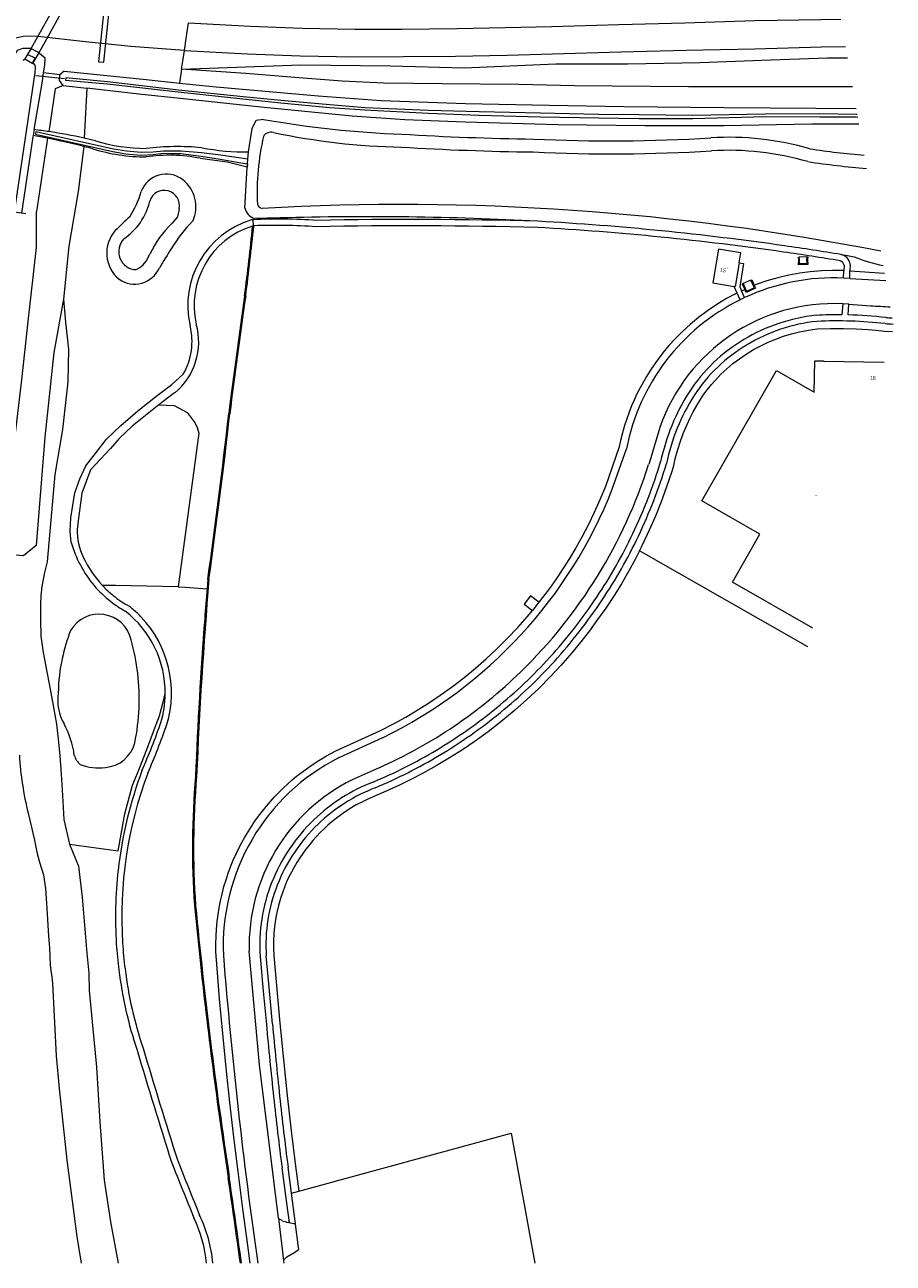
# Model space of a CAD drawing. Header units: metres. Extents: x 120324 to 133000, y 395500 to 402438.
# Tile 3 of 95: x 124921 to 125155, y 395500 to 395834. Entities that reach past the tile are written whole.
import ezdxf

# ---------------------------------------------------------------- set-up
doc = ezdxf.new("R2010")
doc.units = ezdxf.units.M
doc.linetypes.add('DGN2', pattern=[101.410184, 50.705092, -50.705092])
doc.layers.add('gg-anno-huisnummerreeks BGT', color=7, linetype='Continuous', lineweight=13)
for name, color, linetype, lineweight, true_color in [('gg-knt-BGT kruinlijn', 7, 'Continuous', 0, 0x787878), ('gg-kwrk-duiker nz buis', 7, 'DGN2', 0, 0x969696), ('gg-kwrk-faunavoorziening', 7, 'Continuous', 0, 0x007896), ('gg-kwrk-lijn stuw', 7, 'Continuous', 0, 0x477c96), ('gx-grn-maaiveld', 7, 'Continuous', 0, 0xb88d57), ('kenmerkpunt-x pandkandidaat', 7, 'Continuous', 0, 0xb88d57)]:
    doc.layers.add(name, color=color, linetype=linetype, lineweight=lineweight, true_color=true_color)
doc.styles.add('StyleArial', font='arial.ttf')
doc.styles.add('Styledgn001', font='dgn001.shx')

msp = doc.modelspace()

# ---------------------------------------------------------------- linework, layer by layer
at = {"layer": 'gg-knt-BGT kruinlijn'}
for p, q in [((125119.48, 395824.69), (125137.21, 395825.37)), ((125137.21, 395825.37), (125142.63, 395825.4)), ((124962.85, 395822.35), (124995.03, 395823.47)), ((124995.03, 395823.47), (125019.21, 395823.17)), ((125019.21, 395823.17), (125039.13, 395822.66)), ((125039.13, 395822.66), (125063.91, 395823.7)), ((125063.91, 395823.7), (125083.33, 395823.72)), ((125083.33, 395823.72), (125102.79, 395824.06)), ((125102.79, 395824.06), (125119.48, 395824.69))]:
    msp.add_line(p, q, dxfattribs=at)
at = {"layer": 'gg-kwrk-duiker nz buis'}
for p, q in [((124928.05, 395838.45), (124923.82, 395830.88)), ((124926.44, 395830.52), (124930.69, 395838.1)), ((124923.82, 395830.88), (124922.1, 395827.81)), ((124923.91, 395826), (124926.44, 395830.52)), ((124931.24, 395819.67), (124923.51, 395820.49))]:
    msp.add_line(p, q, dxfattribs=at)
at = {"layer": 'gg-kwrk-duiker nz buis', "flags": 128}
msp.add_lwpolyline([(124922.1, 395827.81), (124920.56, 395825.06), (124922.71, 395823.86), (124923.91, 395826)], dxfattribs=at)
at = {"layer": 'gg-kwrk-faunavoorziening', "flags": 128}
msp.add_lwpolyline([(124941.89, 395824.16), (124943.65, 395841.6), (124942.21, 395841.8), (124940.41, 395824.32), (124941.89, 395824.16)], dxfattribs=at)
at = {"layer": 'gg-kwrk-lijn stuw', "flags": 128}
for points in [[(124980.59, 395795.85), (124980.67, 395796.76), (124980.77, 395797.98), (124980.93, 395799.99)], [(124920.76, 395783.27), (124917.6, 395783.75), (124914.11, 395784.28), (124911.44, 395784.68)]]:
    msp.add_lwpolyline(points, dxfattribs=at)
at = {"layer": 'gx-grn-maaiveld'}
for p, q in [((124931.15, 395821.75), (124930.01, 395820.75)), ((124962.85, 395822.35), (124962.28, 395818.57)), ((124930.01, 395820.75), (124925.59, 395821.35)), ((124930.83, 395817.93), (124937.28, 395817.2)), ((124937.28, 395817.2), (124936.54, 395803.69)), ((124923.02, 395805.98), (124922.73, 395804.44)), ((124926.63, 395803.7), (124923.68, 395783.86)), ((124980.77, 395797.98), (124980.93, 395799.99)), ((124979.96, 395784.83), (124980.59, 395795.85)), ((124980.67, 395796.76), (124980.59, 395795.85)), ((124980.67, 395796.76), (124980.77, 395797.98)), ((124982.12, 395781.66), (124982.18, 395780.01)), ((124989.33, 395782.14), (124982.5, 395782.02)), ((125131.63, 395771.65), (125129.61, 395771.6)), ((125141.71, 395769.39), (125141.65, 395767.93)), ((125143.39, 395769.69), (125143.3, 395767.83)), ((125116.53, 395765.38), (125114.45, 395764.46)), ((125141.57, 395765.93), (125141.65, 395767.93)), ((125143.22, 395765.83), (125141.57, 395765.93)), ((125143.22, 395765.83), (125143.3, 395767.83)), ((125143.22, 395765.83), (125152.96, 395765.23)), ((125112.83, 395761.87), (125112.01, 395763.67)), ((125113.65, 395760.06), (125112.83, 395761.87)), ((125114.02, 395762.43), (125114.89, 395762.84)), ((125114.84, 395760.63), (125114.02, 395762.43)), ((125141.37, 395758.97), (125141.14, 395755.99)), ((125143.01, 395758.86), (125141.37, 395758.97)), ((125142.78, 395755.96), (125143.01, 395758.86)), ((125143.01, 395758.86), (125148.89, 395758.46)), ((124960.97, 395734.91), (124956.66, 395731.68)), ((125091.93, 395725.62), (125088.95, 395715.62)), ((125079.12, 395708.92), (125082.94, 395719.85)), ((124961.93, 395682.55), (124963.89, 395682.51)), ((124963.89, 395682.51), (124969.72, 395682.03)), ((125059.27, 395678.43), (125057.57, 395676.23)), ((125005.4, 395636.48), (125017.22, 395641.92)), ((125016.16, 395633.74), (125008.91, 395630.49)), ((124992.51, 395518.9), (124991.58, 395525.95)), ((124992.51, 395518.9), (124994.47, 395519.44)), ((124993.57, 395510.67), (124992.51, 395518.9)), ((124988.98, 395512.13), (124990.39, 395500.7)), ((124989.98, 395511.49), (124989.12, 395512.01)), ((124991.87, 395510.96), (124991.59, 395511.03)), ((124990.39, 395500.7), (124990.48, 395500))]:
    msp.add_line(p, q, dxfattribs=at)
at = {"layer": 'gx-grn-maaiveld', "flags": 128}
for points in [[(124964.73, 395834.85), (124981.42, 395833.89), (124995.36, 395833.33), (125009.59, 395833.09), (125022.31, 395833.14), (125037.18, 395833.29), (125050.23, 395833.54), (125062.79, 395833.86), (125080.89, 395834.33), (125098.73, 395834.84), (125117.62, 395835.42), (125135.41, 395835.73), (125140.85, 395835.78)], [(124963.6, 395827.36), (124964.08, 395830.55), (124964.62, 395834.16), (124964.73, 395834.85)], [(124963.6, 395827.36), (124949.14, 395828.45), (124936.9, 395829.7), (124924, 395831.1), (124921.61, 395831.22), (124920.08, 395831.12), (124917.62, 395830.54), (124915.55, 395829.65), (124912.63, 395827.96), (124910.35, 395825.84), (124909.95, 395825.35)], [(124963.6, 395827.36), (124980.61, 395826.41), (124994.87, 395825.92), (125009.64, 395825.64), (125022.76, 395825.7), (125036.84, 395825.79), (125050.74, 395826.04), (125062.97, 395826.46), (125081.41, 395826.97), (125099.04, 395827.46), (125117.62, 395827.83), (125135.57, 395828.33), (125142.12, 395828.41)], [(124917.29, 395824.77), (124917.69, 395826.03), (124918.55, 395827.47), (124920.1, 395828.01), (124921.96, 395828.01)], [(124920.04, 395824.69), (124920.71, 395825.16), (124921.27, 395826.23), (124923.27, 395825.34), (124922.68, 395824.28), (124922.71, 395823.99), (124923.19, 395823.42), (124923.35, 395822.7), (124923.18, 395821.37), (124917.6, 395783.75)], [(124926, 395825.31), (124924.06, 395826.88), (124921.96, 395828.01)], [(124925.59, 395821.35), (124925.88, 395823.42), (124926, 395825.31)], [(124962.85, 395822.35), (124963.24, 395824.96), (124963.6, 395827.36)], [(124931.15, 395821.75), (124953.29, 395819.49), (124962.28, 395818.57)], [(125143.99, 395817.5), (125133.43, 395817.52), (125099.73, 395817.55), (125068.88, 395817.77), (125053.79, 395818.14), (125033.24, 395818.34), (125017.43, 395818.54), (125006.18, 395819.09), (124994.47, 395819.97), (124980.21, 395821.12), (124962.85, 395822.35)], [(124923.02, 395805.98), (124925.28, 395819.11), (124925.59, 395821.35)], [(124930.83, 395817.93), (124929.92, 395819.28), (124930.01, 395820.75)], [(125145.27, 395810.07), (125144.96, 395810.07), (125135.13, 395810.28), (125120.37, 395810.13), (125100.86, 395809.84), (125086.33, 395809.94), (125075.41, 395810.1), (125059.75, 395810.42), (125043.2, 395810.76), (125029.54, 395811.16), (125012.38, 395811.89), (125002.87, 395812.69), (124990.63, 395813.74), (124979.44, 395814.8), (124961.98, 395816.6), (124942.82, 395818.89), (124931.61, 395819.94), (124931.52, 395819.35), (124942.72, 395818.32), (124961.91, 395816.16), (124979.41, 395814.26), (124990.56, 395813.1), (125002.87, 395811.92), (125012.35, 395811.29), (125029.52, 395810.41), (125043.2, 395809.85), (125059.75, 395809.44), (125075.5, 395809.21), (125086.36, 395808.95), (125100.83, 395808.98), (125120.4, 395809.51), (125135.14, 395809.45), (125144.96, 395809.4), (125145.38, 395809.39)], [(124962.28, 395818.57), (124972.21, 395817.56), (124999.7, 395815.15), (125016.69, 395813.88), (125039.53, 395813.01), (125062.11, 395812.56), (125082.26, 395812.22), (125109.45, 395811.99), (125134.05, 395811.74), (125144.99, 395811.68)], [(124930.83, 395817.93), (124928.69, 395817.03), (124927.03, 395805.43)], [(125145.72, 395807.45), (125133.04, 395807.45), (125109.26, 395806.99), (125088, 395806.99), (125064.5, 395807.25), (125039.4, 395807.96), (125023.14, 395808.67), (125008.86, 395809.66), (124984.26, 395812.01), (124961.66, 395814.46), (124952.15, 395815.49), (124937.28, 395817.2)], [(124980.93, 395799.99), (124981.87, 395806.3), (124983, 395808.57), (124984.93, 395808.77)], [(124980.77, 395797.98), (124973.38, 395799.09), (124968.25, 395799.69), (124962.7, 395800.2), (124960.25, 395800.2), (124957.95, 395800.15), (124955.21, 395799.9), (124951.94, 395799.82), (124947.96, 395800.13), (124944.45, 395800.7), (124923.52, 395805.42), (124923.42, 395804.8), (124944.27, 395800.1), (124947.83, 395799.48), (124951.86, 395799.12), (124955.21, 395799.28), (124957.95, 395799.59), (124960.22, 395799.53), (124962.6, 395799.53), (124968.17, 395798.86), (124973.23, 395797.98), (124978.8, 395797.06), (124980.67, 395796.76)], [(124922.73, 395804.44), (124922.66, 395804.06), (124919.62, 395783.44), (124919.11, 395783.52)], [(124936.45, 395801.44), (124934.88, 395789.29), (124932.4, 395774.56), (124930.98, 395760.18)], [(124980.59, 395795.85), (124975.14, 395797.16), (124967.85, 395798.23)], [(124920.2, 395690.92), (124916.81, 395691.22), (124916.75, 395697.29), (124917.39, 395718.7), (124919.71, 395738.49), (124921.45, 395754.16), (124923.65, 395774.16), (124923.68, 395783.86)], [(124962.16, 395784.63), (124961.74, 395782.46), (124960.27, 395780.76)], [(124982.12, 395781.66), (124981.9, 395781.65), (124981.69, 395781.64)], [(124982.18, 395780.01), (124982.11, 395779.99), (124982.03, 395779.96)], [(124982.18, 395780.01), (124982.26, 395780.02), (124982.34, 395780.02)], [(124950.58, 395768.2), (124951.58, 395768.77), (124952.48, 395769.52), (124953.3, 395770.52), (124954.31, 395772.41)], [(125113.39, 395770.02), (125113.84, 395772.71), (125107.78, 395773.73), (125106.26, 395764.64), (125112.01, 395763.67)], [(125131.63, 395771.65), (125131.88, 395771.63), (125131.82, 395771), (125131.93, 395769.57), (125129.4, 395769.5), (125129.45, 395770.94), (125129.36, 395771.57), (125129.61, 395771.6)], [(125131.63, 395771.65), (125131.57, 395771), (125131.66, 395769.82), (125129.66, 395769.76), (125129.7, 395770.95), (125129.61, 395771.6)], [(125140.89, 395772.27), (125142.66, 395771.98), (125144.43, 395771.68)], [(125113.39, 395770.02), (125112.32, 395763.62), (125112.01, 395763.67)], [(125113.39, 395770.02), (125114.57, 395769.82), (125113.52, 395763.54), (125114.02, 395762.43)], [(125114.45, 395764.46), (125115.11, 395762.95), (125115.37, 395762.37), (125117.45, 395763.29), (125117.22, 395763.82), (125116.53, 395765.38)], [(125116.53, 395765.38), (125116.76, 395765.48), (125117.45, 395763.91)], [(125141.65, 395767.93), (125138.62, 395767.99), (125135.58, 395767.89), (125132.54, 395767.64), (125129.76, 395767.26), (125126.76, 395766.71), (125123.8, 395766), (125120.88, 395765.15), (125118.01, 395764.14), (125117.45, 395763.91)], [(125143.3, 395767.83), (125152.62, 395767.25)], [(125112.83, 395761.87), (125112.43, 395761.69), (125109.95, 395760.36), (125107.34, 395758.8), (125104.81, 395757.1), (125102.38, 395755.28), (125100.21, 395753.49), (125097.97, 395751.43), (125096.15, 395749.6), (125094.41, 395747.7), (125092.76, 395745.72), (125091.2, 395743.67), (125089.73, 395741.55), (125088.35, 395739.38), (125087.07, 395737.14), (125085.79, 395734.65), (125085, 395732.94), (125084.35, 395731.43), (125083.66, 395729.69), (125083.03, 395727.93), (125082.46, 395726.14), (125081.88, 395724.12), (125081.37, 395722.07), (125081.01, 395720.39), (125077.25, 395709.63), (125075.8, 395706.1), (125074.23, 395702.6), (125072.66, 395699.38), (125070.88, 395695.98), (125069.26, 395693.08), (125067.56, 395690.22), (125065.78, 395687.41), (125064.07, 395684.86), (125062.15, 395682.14), (125060.31, 395679.69), (125059.27, 395678.43)], [(125114.45, 395764.46), (125114.22, 395764.36), (125114.89, 395762.84)], [(125117.45, 395763.91), (125117.78, 395763.16), (125115.24, 395762.04), (125114.89, 395762.84)], [(124930.98, 395760.18), (124928.38, 395745.83), (124925.88, 395722.98), (124923.54, 395693.76), (124920.2, 395690.92)], [(124930.98, 395760.18), (124931.54, 395754.04), (124932.29, 395746.71), (124932.1, 395737.88), (124930.71, 395725.06), (124928.66, 395712.89), (124926.53, 395689.34), (124925.83, 395686.41), (124925.09, 395682.69), (124924.81, 395680.14), (124924.71, 395677.96), (124924.76, 395673.68), (124924.85, 395669.27), (124925.5, 395664.81), (124927.32, 395654.91), (124928.15, 395650.5), (124929.08, 395645.48), (124929.64, 395640.65), (124929.98, 395636.96), (124930.3, 395632.02), (124930.69, 395626.25), (124931.05, 395619.77), (124932.59, 395613.13)], [(125086.48, 395692.32), (125087.2, 395693.73), (125089.18, 395697.93), (125090.84, 395701.74), (125092.38, 395705.6), (125093.87, 395709.67), (125095.25, 395713.83), (125095.71, 395715.32), (125096.11, 395717.1), (125096.54, 395718.76), (125097.34, 395721.38), (125098.27, 395723.95), (125099.31, 395726.43), (125100.13, 395728.17), (125100.99, 395729.84), (125101.94, 395731.52), (125102.94, 395733.16), (125103.88, 395734.55), (125104.86, 395735.87), (125105.89, 395737.15), (125106.96, 395738.38), (125108.47, 395739.95), (125110.05, 395741.43), (125111.71, 395742.83), (125113.43, 395744.15), (125115.27, 395745.4), (125117.28, 395746.61), (125119.2, 395747.66), (125121.17, 395748.6), (125123.24, 395749.47), (125125.34, 395750.23), (125127.54, 395750.89), (125129.71, 395751.43), (125132.07, 395751.88), (125134.45, 395752.21), (125138.02, 395752.32), (125141.51, 395752.32), (125145, 395752.21), (125148.18, 395752.02), (125150.35, 395751.85), (125152.63, 395751.62), (125154.79, 395751.5)], [(125133.28, 395671.4), (125111.54, 395683.83), (125118.97, 395696.83), (125103.34, 395705.76), (125123.44, 395740.96), (125133.65, 395735.13), (125133.78, 395743.57), (125133.78, 395743.6)], [(125133.78, 395743.6), (125136.16, 395743.56), (125136.16, 395743.48), (125152.57, 395743.24)], [(124933.05, 395694.53), (124932.76, 395697.62), (124932.98, 395701.22), (124934.01, 395707.93), (124935.35, 395711.7), (124936.96, 395715.27), (124939.54, 395718.47), (124942.53, 395722.39), (124946.4, 395726.1), (124951.05, 395730.08), (124956.26, 395734.26), (124960.18, 395737.2), (124963.3, 395739.98)], [(124956.66, 395731.68), (124949.52, 395725.9), (124946.01, 395722.62), (124943.68, 395719.91), (124938.28, 395714.16), (124935.93, 395707.86), (124935.01, 395701.15), (124934.68, 395698.09)], [(124956.66, 395731.68), (124960.87, 395731.54), (124964.38, 395729.67), (124966.54, 395726.74), (124967.01, 395725.6), (124967.5, 395724.06), (124961.93, 395682.55)], [(125086.48, 395692.32), (125085.36, 395690.1), (125083.52, 395686.72), (125081.58, 395683.4), (125079.6, 395680.24), (125077.36, 395676.86), (125075.17, 395673.72), (125072.93, 395670.68), (125070.61, 395667.7), (125068.17, 395664.74), (125065.19, 395661.32), (125062.35, 395658.27), (125059.27, 395655.17), (125056.09, 395652.17), (125052.68, 395649.16), (125049.04, 395646.16), (125045.59, 395643.47), (125042.09, 395640.93), (125038.66, 395638.6), (125035.21, 395636.4), (125031.56, 395634.22), (125027.92, 395632.2), (125024.9, 395630.62), (125021.84, 395629.12), (125018.1, 395627.41), (125013.33, 395625.39), (125011.66, 395624.58), (125010.02, 395623.7), (125008.34, 395622.7), (125006.66, 395621.59), (125005.03, 395620.41), (125003.45, 395619.16), (125002.34, 395618.21), (125001.22, 395617.18), (125000.25, 395616.22), (124999.26, 395615.18), (124998.3, 395614.11), (124997.35, 395612.97), (124996.43, 395611.79), (124995.55, 395610.59), (124994.74, 395609.4), (124993.95, 395608.14), (124993.22, 395606.9), (124992.51, 395605.59), (124991.84, 395604.26), (124991.21, 395602.91), (124990.63, 395601.54), (124990.14, 395600.23), (124989.52, 395598.41), (124988.99, 395596.56), (124988.55, 395594.69), (124988.19, 395592.81), (124987.92, 395590.91), (124987.74, 395588.99), (124987.64, 395587.08), (124987.63, 395585.16), (124987.73, 395583.08), (124989.38, 395564.8), (124990.33, 395555), (124991.33, 395545.27), (124992.4, 395535.76), (124993.59, 395526.21), (124994.47, 395519.44)], [(125131.93, 395666.35), (125086.48, 395692.32)], [(124969.94, 395684.66), (124969.83, 395683.35), (124969.72, 395682.03)], [(124961.93, 395682.55), (124945, 395682.93), (124941.47, 395682.94)], [(125059.27, 395678.43), (125057.08, 395680.14), (125055.37, 395677.94), (125057.57, 395676.23)], [(124981.4, 395500), (124980.53, 395506.1), (124979.27, 395515.4), (124978.08, 395524.72), (124976.96, 395534.04), (124975.9, 395543.37), (124974.91, 395552.71), (124973.98, 395562.05), (124973.12, 395571.4), (124972.32, 395580.76), (124972.14, 395582.99), (124972.1, 395584.15), (124972.08, 395586.22), (124972.14, 395588.29), (124972.25, 395590.17), (124972.45, 395592.24), (124972.69, 395594.11), (124972.99, 395595.97), (124973.35, 395597.82), (124973.76, 395599.66), (124974.29, 395601.66), (124974.84, 395603.47), (124975.43, 395605.26), (124976.09, 395607.03), (124976.8, 395608.78), (124977.65, 395610.66), (124978.39, 395612.19), (124979.09, 395613.53), (124979.91, 395615.02), (124980.78, 395616.47), (124981.69, 395617.91), (124982.64, 395619.32), (124983.63, 395620.69), (124984.66, 395622.04), (124985.73, 395623.36), (124986.83, 395624.65), (124987.97, 395625.91), (124989.02, 395627), (124990.23, 395628.19), (124991.47, 395629.34), (124992.74, 395630.46), (124993.91, 395631.43), (124995.84, 395632.93), (124997.84, 395634.35), (124999.89, 395635.69), (125002.01, 395636.94), (125004.51, 395638.27), (125016.35, 395643.72), (125020.22, 395645.7), (125023.35, 395647.43), (125026.44, 395649.25), (125029.47, 395651.16), (125032.66, 395653.29), (125035.98, 395655.69), (125039.02, 395658.03), (125042.19, 395660.62), (125045.07, 395663.15), (125048.06, 395665.95), (125050.78, 395668.66), (125053.59, 395671.64), (125056.13, 395674.52), (125057.57, 395676.23)], [(124932.59, 395613.13), (124945.69, 395611.32), (124947.56, 395621.26), (124949.62, 395629.06), (124951.35, 395633.32), (124953.42, 395638.64), (124955.54, 395644.24), (124956.91, 395647.78), (124958.42, 395653.64)], [(124921.42, 395621.49), (124922.35, 395617.68), (124922.69, 395616.08), (124923.16, 395614.22), (124923.44, 395612.73), (124923.83, 395610.62), (124924.51, 395608.28), (124925.57, 395604.86), (124926.11, 395601.19), (124926.43, 395595.73), (124926.9, 395588.3), (124927.15, 395585.1), (124927.25, 395582.66), (124927.38, 395580.57), (124927.55, 395579.01), (124927.8, 395577.34), (124927.99, 395575.48), (124928.47, 395566.65), (124928.98, 395555.95), (124929.76, 395547.17), (124931.82, 395527.83), (124934.53, 395507.19), (124935.71, 395500)], [(124932.59, 395613.13), (124934.98, 395607.15), (124935.98, 395598.8), (124937.27, 395583.72), (124937.79, 395578.31), (124937.91, 395573.66), (124939.85, 395552.9), (124940.75, 395538.19), (124941.91, 395522.46), (124943.64, 395511.14), (124945.71, 395500)], [(124966.31, 395596.58), (124966.65, 395593.02), (124967.01, 395589.46), (124967.37, 395586.04), (124967.73, 395582.62)], [(124988.98, 395512.13), (124983.86, 395553.55), (124981.08, 395584.23)], [(124984.07, 395582.8), (124984.91, 395573.42), (124985.73, 395564.45)], [(124987.36, 395564.61), (124986.54, 395573.56), (124985.71, 395582.94)], [(124994.47, 395519.44), (125051.78, 395535.08), (125058.2, 395500)], [(124989.95, 395525.74), (124991.19, 395516.21), (124991.87, 395510.96)], [(124990.57, 395501.03), (124991.3, 395501.74), (124992.95, 395502.74), (124994.48, 395503.68), (124994.41, 395504.21), (124993.59, 395510.55), (124993.57, 395510.67)]]:
    msp.add_lwpolyline(points, dxfattribs=at)
at = {"layer": 'gx-grn-maaiveld'}
for centre, radius, start, end in [((125032.18, 396073.09), 268.52, 259.8659, 267.9007), ((124904.64, 395656.61), 150.5, 81.4442, 82.9873), ((124904.87, 395658.24), 148.86, 77.717, 81.4391), ((124986.95, 395802.95), 2.35, 72.9582, 148.7525), ((125025.89, 395987.43), 186.2, 258.1459, 268.8431), ((124890.49, 395624.67), 182.64, 78.5884, 79.8336), ((124889.68, 395620.4), 186.98, 75.5166, 78.6041), ((124902.89, 395649.86), 157.46, 76.5321, 77.6613), ((124953.51, 395848.53), 47.63, 252.9736, 269.7368), ((125051.31, 395789.05), 68.07, 167.1701, 182.6961), ((125067.54, 396551), 747.61, 266.53454, 269.25576), ((125078.88, 396245.63), 442.68, 267.2737, 273.4773), ((125110.44, 395724.12), 79.79, 73.9831, 93.3869), ((124889.28, 395618.95), 188.5, 74.7392, 75.5088), ((124953.52, 395848.56), 49.95, 252.9771, 269.7305), ((124959.51, 395757.34), 41.74, 78.4808, 98.5855), ((124961.8, 395727.53), 73.87, 84.9618, 96.6125), ((124979.9, 395860.36), 60.38, 258.9128, 270.9819), ((125067.53, 396550.8), 750.91, 266.53437, 269.25637), ((125078.9, 396245.38), 445.93, 267.285, 273.4764), ((125110.44, 395723.24), 77.16, 73.8201, 93.3408), ((125166.76, 396029.17), 230.92, 261.4574, 265.1289), ((125166.76, 396029.07), 234.33, 261.455, 265.351), ((124958.7, 395786.77), 7.22, 52.6227, 159.2463), ((124957.53, 395785.2), 9.19, 334.7727, 52.7444), ((124926.53, 395796.62), 26.45, 327.5335, 343.9993), ((124958.16, 395785.49), 4.09, 347.8131, 162.8819), ((124937.66, 395790.62), 17.06, 304.2797, 346.6817), ((124983.66, 395785.62), 3.78, 191.9977, 252.2059), ((124984.72, 395786.15), 1.43, 192.094, 265.3255), ((125022.22, 395117.82), 667.97, 78.8307, 93.22839), ((125700.04, 394972.66), 1104.55, 132.85108, 133.12928), ((124988.73, 395758.48), 24.21, 106.9162, 192.9433), ((124989.23, 395642.85), 139, 85.841, 92.9326), ((125013.32, 394925.36), 857.12, 86.94146, 91.60418), ((125024.47, 394495.65), 1286.08, 88.45904, 91.1209), ((124951.87, 395772.7), 9.23, 138.9252, 230.2662), ((124980.23, 395760.21), 28.65, 134.1564, 154.789), ((124992.15, 395754.86), 37.29, 134.887, 148.9752), ((124988.73, 395758.48), 22.51, 107.3279, 192.8778), ((124262.2, 395853.24), 723.55, 352.68873, 354.18763), ((124266.62, 395852.73), 719.4, 352.68369, 354.19891), ((124988.59, 395625.62), 154.53, 86.068, 92.3208), ((125024.26, 394482.1), 1297.93, 88.46593, 91.10689), ((125016.22, 395014.08), 766.67, 81.81384, 86.8007), ((125016.19, 395013.69), 768.76, 81.81544, 86.80342), ((124950.74, 395773.08), 4.89, 135.2531, 268.1883), ((125161.4, 395646.96), 238, 147.714, 149.2593), ((125016.23, 395014.21), 766.54, 80.66138, 81.81293), ((125014.47, 395002.72), 779.86, 80.67084, 81.80524), ((125140.22, 395769.13), 3.21, 10.0019, 78.0125), ((125158.05, 395803.04), 34.19, 246.526, 260.2479), ((124950.15, 395771.66), 7.36, 235.434, 335.4935), ((125140.21, 395769.12), 1.53, 10.2116, 74.6059), ((125139, 395708.85), 57.14, 87.4183, 115.0111), ((126961.97, 395477.38), 2002.32, 171.85228, 172.77298), ((126946.67, 395479.47), 1986.58, 171.84951, 172.77738), ((125139, 395708.86), 57.13, 116.3415, 168.9085), ((125139.02, 395709.14), 49.88, 87.2982, 160.7188), ((125140.69, 395705.34), 61.04, 115.0526, 116.292), ((125190.72, 396401.61), 644.51, 266.27862, 266.74963), ((125139.19, 395708.52), 47.61, 96.0608, 121.0082), ((125139.73, 395638.21), 117.78, 89.3133, 92.7073), ((125139.72, 395635.52), 120.47, 83.6904, 88.547), ((125193.34, 396473.87), 719.74, 266.78389, 266.9216), ((124949.63, 395748.66), 17.83, 309.5268, 15.6418), ((124947.91, 395748.81), 17.75, 330.1565, 13.8458), ((125139.19, 395708.54), 45.95, 96.0582, 121.0269), ((125139.73, 395635.6), 118.75, 83.6892, 92.6038), ((125193.88, 396481.53), 729.06, 266.7688, 266.94128), ((125137.58, 395710.58), 45.01, 120.5978, 146.9413), ((125137.58, 395710.58), 43.37, 120.5966, 146.9169), ((125147.94, 395704.56), 56.99, 147.5534, 168.0918), ((125148.09, 395704.48), 55.52, 147.5672, 168.1875), ((123447.11, 395899.23), 1537.87, 351.9798, 353.6551), ((123450.57, 395898.81), 1534.68, 351.97736, 353.65629), ((124960.38, 395756.25), 134.83, 314.2238, 342.4637), ((124961.07, 395755.96), 136.97, 334.4905, 343.1775), ((124961.28, 395755.88), 138.38, 334.4871, 343.1846), ((124961.92, 395755.11), 125.98, 296.0393, 338.4888), ((124950.24, 395697.55), 15.57, 178.0171, 206.4953), ((124969.96, 395750.89), 126.77, 325.9046, 334.8283), ((124969.9, 395750.93), 128.48, 325.9123, 334.8257), ((124962.53, 395702.76), 30.6, 195.5881, 220.399), ((124961.93, 395702.28), 28.15, 204.5032, 223.3929), ((126192.99, 395581.16), 1227.12, 175.16353, 177.6531), ((124962.53, 395702.76), 30.6, 220.3934, 232.0455), ((124962.63, 395702.83), 29.04, 223.2284, 231.0351), ((126144.85, 395584.98), 1179.13, 175.27852, 175.67276), ((124962.53, 395702.78), 30.62, 232.0682, 240.863), ((124962.62, 395702.85), 29.05, 231.0783, 241.2895), ((124958.03, 395757.74), 140.5, 317.9039, 326.3183), ((124958.2, 395757.61), 141.92, 317.8948, 326.3239), ((124940.56, 395666.31), 8.88, 13.0288, 149.8417), ((124930.5, 395653.98), 27.92, 359.2984, 52.1764), ((124931.98, 395655.77), 27.29, 49.2202, 52.3211), ((124930.65, 395654.14), 29.39, 43.5178, 49.3349), ((124930.51, 395653.98), 29.61, 343.1794, 43.5528), ((126192.79, 395581.16), 1227.22, 175.66385, 177.65267), ((124977.73, 395653.16), 48.18, 158.5591, 167.8841), ((124892.44, 395652.33), 58.98, 6.6985, 15.7153), ((124977.74, 395653.17), 48.19, 167.8993, 179.0347), ((124965.39, 395751.52), 130.86, 309.0746, 317.7671), ((124965.37, 395751.53), 132.52, 309.0797, 317.7675), ((124892.56, 395652.35), 58.86, 348.3467, 6.6938), ((124962.55, 395754.22), 131.87, 293.9875, 314.1626), ((124942.07, 395651.95), 12.68, 170.8082, 210.2484), ((124930.49, 395653.97), 27.93, 343.3344, 359.3025), ((124963.42, 395752.84), 133.13, 300.8174, 309.3718), ((124963.45, 395752.81), 134.72, 300.8163, 309.3723), ((124909.76, 395633.91), 24.33, 7.4502, 28.6254), ((124793.37, 395702.69), 173.42, 336.2677, 340.9071), ((124793.68, 395702.58), 174.79, 336.2904, 340.9064), ((124941.62, 395642.67), 8.86, 274.4411, 345.5997), ((124962.56, 395753.96), 134.53, 292.7338, 300.8891), ((125007.3, 395642.5), 88.42, 183.4878, 193.7472), ((124938.5, 395638.31), 4.77, 195.0812, 230.562), ((124940.45, 395647.75), 14.04, 249.224, 277.6197), ((125030.96, 395585.67), 56.88, 116.7063, 182.5829), ((124962.5, 395754.06), 136.29, 292.7189, 300.8864), ((125058.27, 395593.36), 113.27, 159.5708, 173.5448), ((125058.25, 395593.36), 111.56, 159.5685, 183.532), ((125194.48, 395612.1), 228.7, 175.1526, 183.8903), ((125194.53, 395612.09), 228.45, 175.1498, 183.889), ((125031.22, 395585.57), 50.16, 116.4116, 181.5233), ((125031.98, 395584.81), 48.32, 111.1509, 133.7427), ((125031.98, 395584.82), 46.67, 111.1464, 133.7373), ((125032.27, 395584.77), 48.55, 133.9585, 158.3421), ((125032.26, 395584.78), 46.9, 133.9556, 158.3418), ((125058.33, 395593.36), 113.33, 173.5503, 183.6053), ((125029.51, 395585.95), 45.55, 158.4414, 183.9758), ((125029.5, 395585.96), 43.89, 158.4375, 183.9407), ((126331.58, 395728.77), 1371.35, 185.53071, 188.62152), ((125057.93, 395593.33), 112.93, 183.6006, 187.2098), ((125059.2, 395593.46), 112.51, 183.554, 187.1682), ((126329.91, 395728.54), 1369.97, 186.114, 188.62236), ((126302.39, 395689.26), 1332.49, 184.56969, 188.16578), ((125058.14, 395593.34), 113.14, 187.2019, 198.4424), ((125058.29, 395593.37), 111.59, 187.1786, 198.4582), ((126876.87, 395743.7), 1899.62, 185.41445, 186.0079), ((126856.25, 395741.65), 1877.26, 185.41152, 186.0114), ((126786.61, 396106.61), 1916.15, 196.6512, 197.59688), ((126901.23, 396141.63), 2034.3, 196.67118, 197.55782), ((125890.83, 395642.19), 908.37, 186.14962, 187.36491), ((125896.92, 395642.87), 912.86, 186.1512, 187.35829), ((126677.92, 396207.13), 1845.72, 201.5908, 202.09235), ((126540.39, 396152.28), 1699.36, 201.57742, 202.12609), ((122975.38, 395227.18), 2021.82, 7.75513, 8.41774), ((122942.34, 395222.58), 2055.48, 7.75655, 8.40957), ((124933.03, 395496.37), 36.75, 5.6701, 25.5545), ((124933.05, 395496.37), 38.42, 5.4149, 25.5649), ((124989.65, 395512.74), 0.907, 222.4063, 234.4269), ((124995.72, 395528.49), 17.95, 251.3455, 256.7075), ((124995.64, 395528.05), 17.49, 257.5523, 263.1949), ((124991.44, 395500.33), 1.11, 140.9015, 160.1817)]:
    msp.add_arc(centre, radius, start, end, dxfattribs=at)

# ---------------------------------------------------------------- texts
at = {"layer": 'gg-anno-huisnummerreeks BGT', "char_height": 1, "attachment_point": 8, "line_spacing_factor": 0.8, "style": 'StyleArial'}
for s, insert, rotation in [('{\\C256;15}', (125108.92, 395767.54), 350.5), ('{\\C256;18}', (125149.45, 395738.45), 359.1)]:
    msp.add_mtext(s, dxfattribs=dict(at, insert=insert, rotation=rotation))
at = {"layer": 'kenmerkpunt-x pandkandidaat', "linetype": 'Continuous', "lineweight": 0, "char_height": 0.2, "attachment_point": 5, "line_spacing_factor": 0.8, "style": 'Styledgn001'}
for insert in [(125110.05, 395768.67), (125134.11, 395707.26)]:
    msp.add_mtext('{\\Fdgn000|c0;\\C33;PNDK}', dxfattribs=dict(at, insert=insert))

doc.saveas('drawing.dxf')
